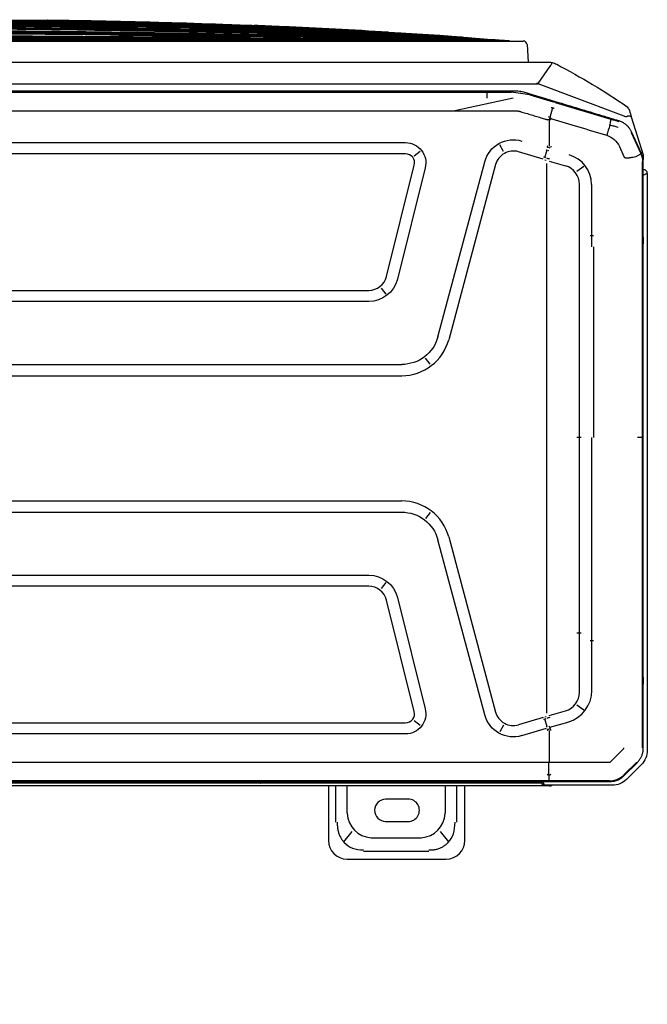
# Model space of a CAD drawing. Header units: millimetres. Extents: x -424979 to 718034, y -72486 to 344972.
# Tile 149 of 256: x 583518 to 584525, y 118961 to 120542. Entities that reach past the tile are written whole.
import ezdxf
from ezdxf import colors
from ezdxf.entities.mleader import LeaderData, LeaderLine
from ezdxf.math import Vec2, Vec3

# ---------------------------------------------------------------- set-up
doc = ezdxf.new("R2010")
doc.units = ezdxf.units.MM
doc.header["$MEASUREMENT"] = 0
doc.layers.add('IS_KLIM Opis_Średnice', color=7, linetype='Continuous', lineweight=9)
doc.layers.add('IS_KLIM_urządzenia', color=3, linetype='Continuous')

# ---------------------------------------------------------------- blocks, each defined once
blk = doc.blocks.new('G$CE471A013')
at = {"linetype": 'Continuous'}
for p, q in [((-52.435, 41.216), (-57.735, 41.216)), ((-56.811, 40.816), (-53.307, 40.816)), ((-58.735, 40.216), (-58.735, 37.301)), ((-57.87, 40.295), (-57.426, 39.746)), ((-53.717, 40.077), (-56.401, 40.077)), ((-52.692, 39.746), (-52.248, 40.295)), ((-51.435, 37.301), (-51.435, 40.216)), ((-58.291, 37.3), (-58.291, 39.241)), ((-54.497, 39.198), (-55.697, 39.206)), ((-51.827, 39.241), (-51.827, 37.3)), ((-57.694, 38.769), (-57.694, 37.301)), ((-52.424, 37.301), (-52.424, 38.769)), ((-55.697, 38.006), (-54.497, 38.013)), ((-68.168, 36.156), (-67.37, 36.954)), ((-66.881, 36.958), (-66.893, 36.986)), ((-66.606, 37.271), (-63.067, 37.271)), ((23.598, 37.069), (-66.48, 37.069)), ((-66.462, 37.035), (-66.435, 37.035)), ((-66.435, 37.034), (-63.211, 37.029)), ((-63.256, 37.301), (6.245, 37.301)), ((-63.211, 37.029), (-21.491, 37.029)), ((-63.067, 37.271), (-63.006, 37.271)), ((-62.823, 37.151), (6.095, 37.151)), ((-46.818, 37.069), (-46.818, 37.151)), ((-39.955, 37.069), (-39.955, 37.151)), ((-67.244, 36.753), (-67.954, 36.043)), ((-67.906, 36.045), (-67.231, 36.718)), ((-63.222, 36.747), (-63.229, 36.025)), ((-67.906, 36.045), (-67.926, 36.025)), ((-63.231, 34.339), (-63.231, 36.025)), ((-68.485, 4.539), (-68.485, 35.393)), ((-68.16, 35.682), (-68.187, 35.693)), ((-68.27, 35.28), (-68.27, 3.917)), ((-68.237, 35.268), (-68.237, 18.659)), ((-61.773, 34.614), (-63.101, 34.22)), ((-60.791, 34.052), (-60.595, 34.401)), ((-55.564, 34.525), (12.681, 34.525)), ((-63.275, 34.162), (-64.302, 33.869)), ((-63.22, 34.09), (-63.293, 34.234)), ((-63.128, 34.119), (-62.999, 33.739)), ((-62.913, 33.65), (-61.603, 34.039)), ((-56.03, 33.809), (-56.346, 34.056)), ((12.681, 33.925), (-55.564, 33.925)), ((-65.097, 33.248), (-64.718, 32.988)), ((-63.243, 33.54), (-64.111, 33.292)), ((-63.11, 33.418), (-63.11, 29.549)), ((-63.012, 33.616), (-63.073, 33.593)), ((-57.867, 23.986), (-60.377, 33.353)), ((-59.798, 33.508), (-57.288, 24.142)), ((-55.124, 27.223), (-56.612, 33.184)), ((-56.03, 33.329), (-54.542, 27.368)), ((-65.503, 29.549), (-65.503, 32.296)), ((-64.853, 32.296), (-64.853, 29.549)), ((-65.61, 29.549), (-65.426, 29.549)), ((-65.503, 29.112), (-65.503, 29.549)), ((-64.853, 29.549), (-64.853, 29.112)), ((-63.11, 29.549), (-63.11, 7.87)), ((-65.503, 18.659), (-65.503, 29.112)), ((-64.717, 29.112), (-64.95, 29.112)), ((-64.853, 29.112), (-64.853, 18.659)), ((-54.509, 26.429), (-54.262, 26.745)), ((-53.591, 26.625), (10.708, 26.625)), ((10.708, 26.025), (-53.591, 26.025)), ((-56.871, 22.685), (-56.627, 23.003)), ((-21.491, 22.659), (-55.356, 22.659)), ((-21.491, 22.059), (-55.356, 22.059)), ((-68.237, 18.659), (-68.237, 6.47)), ((-65.61, 8.47), (-65.61, 18.659)), ((-64.95, 18.659), (-64.717, 18.659)), ((-64.853, 18.659), (-64.853, 7.87)), ((-21.391, 15.359), (-55.356, 15.359)), ((-21.391, 14.759), (-55.356, 14.759)), ((-56.871, 14.734), (-56.627, 14.416)), ((-60.377, 4.066), (-57.867, 13.432)), ((-57.288, 13.277), (-59.798, 3.911)), ((-53.591, 11.393), (10.708, 11.393)), ((-54.262, 10.674), (-54.509, 10.989)), ((10.708, 10.793), (-53.591, 10.793)), ((-56.612, 4.235), (-55.124, 10.196)), ((-54.542, 10.051), (-56.03, 4.09)), ((-65.503, 7.87), (-65.503, 8.47)), ((-65.61, 7.87), (-65.426, 7.87)), ((-65.503, 5.123), (-65.503, 7.87)), ((-64.853, 7.87), (-64.853, 5.123)), ((-63.11, 7.87), (-63.11, 4.001)), ((-68.237, 6.47), (-68.237, 3.923)), ((-68.27, 4.339), (-68.285, 4.339)), ((-65.097, 4.171), (-64.718, 4.43)), ((-68.257, 3.543), (-68.257, 3.8)), ((-68.245, 3.686), (-68.217, 3.692)), ((-63.243, 3.878), (-64.111, 4.126)), ((-63.012, 3.803), (-63.073, 3.826)), ((-62.913, 3.769), (-61.603, 3.38)), ((-67.63, 1.51), (-68.257, 3.543)), ((-68.172, 3.467), (-67.645, 2.317)), ((-67.621, 2.341), (-68.14, 3.475)), ((-66.99, 3.095), (-67.234, 3.626)), ((-63.226, 3.33), (-63.183, 3.316)), ((-62.999, 3.679), (-63.128, 3.299)), ((-60.791, 3.367), (-60.595, 3.017)), ((-56.346, 3.363), (-56.03, 3.61)), ((-55.564, 3.493), (12.681, 3.493)), ((-63.231, 1.667), (-63.231, 3.08)), ((12.681, 2.893), (-55.564, 2.893)), ((-67.353, 1.978), (-67.373, 1.954)), ((-63.552, 0.74), (-66.539, 1.639)), ((-67.249, 1.476), (-62.642, -0.258)), ((-63.424, 1.025), (-63.272, 1.544)), ((-61.319, 0.514), (-58.196, 1.188)), ((-62.213, 0.335), (-63.453, 0.711)), ((-62.213, 0.335), (-61.199, 0.184)), ((-61.726, 0.155), (-61.717, 0.191)), ((-61.567, 0.144), (18.685, 0.144)), ((-59.916, 0.184), (-61.199, 0.184)), ((-59.916, 0.514), (-59.916, 0.179)), ((-21.391, 0.184), (-59.916, 0.184)), ((-63.27, -1.193), (-62.633, -0.27)), ((-0.517, -0.263), (-62.643, -0.263)), ((-0.367, -1.413), (-63.178, -1.413)), ((-62.054, -2.359), (-62.12, -1.413)), ((-57.042, -2.545), (-61.855, -2.545)), ((-58.757, -2.545), (-58.757, -2.545)), ((-7.032, -2.545), (-57.042, -2.545))]:
    blk.add_line(p, q, dxfattribs=at)
for centre, radius, start, end in [((-57.735, 40.216), 1, 90, 180), ((-52.435, 40.216), 1, 0, 90), ((-55.701, 38.606), 0.6, 89.6384, 270.3616), ((-54.501, 38.606), 0.592, 270.3616, 89.6384), ((-63.256, 37.001), 0.3, 90, 115.8413), ((-63.006, 37.071), 0.2, 0, 90), ((-61.324, 33.099), 0.98, 15, 106.5295), ((-55.564, 33.445), 0.48, 90, 194.0167), ((-53.591, 27.605), 0.98, 194.0166, 270), ((-55.356, 24.659), 2.6, 195, 270), ((-55.356, 12.759), 2.6, 90, 165), ((-53.591, 9.813), 0.98, 90, 165.9834), ((-68.285, 4.539), 0.2, 180, 270), ((-61.324, 4.319), 0.98, 253.4705, 345), ((-55.564, 3.973), 0.48, 165.9833, 270), ((-67.307, 1.142), 0.2, 197.1413, 235.5064), ((-61.855, -2.345), 0.2, 184, 270)]:
    blk.add_arc(centre, radius, start, end, dxfattribs=at)
at = {"linetype": 'Continuous', "extrusion": (0, 0, -1)}
for centre, radius, start, end in [((66.606, 36.191), 1.08, 45, 90), ((67.405, 35.393), 1.08, 0, 45), ((61.324, 33.099), 1.58, 73.4706, 165), ((55.564, 33.445), 1.08, 345.9834, 90), ((53.591, 27.605), 1.58, 270, 345.9834), ((55.356, 24.659), 2, 270, 345), ((55.356, 12.759), 2, 15, 90), ((53.591, 9.813), 1.58, 14.0166, 90), ((55.564, 3.973), 1.08, 270, 14.0166), ((61.324, 4.319), 1.58, 195, 286.5294)]:
    blk.add_arc(centre, radius, start, end, dxfattribs=at)
at = {"linetype": 'Continuous'}
for centre, major_axis, ratio, start_param, end_param in [((-55.906, 38.207), (1.268, -1.569), 0.803018, 2.633487, 3.831894), ((-54.211, 38.207), (-1.268, -1.569), 0.803018, 2.451291, 3.649699), ((-63.067, 37.071), (0, -0.2), 0.831479, 1.570796, 3.141593), ((-47.823, 36.801), (0, 0.35), 0.690452, 6.119579, 6.283185), ((-63.025, 33.944), (-1.913, -0.585), 0.178321, 4.710906, 4.798331), ((-63.755, 32.198), (1.764, 0), 0.995519, 1.850018, 3.141593), ((-62.672, 32.781), (-1.893, -0.646), 0.706819, 4.683881, 4.712375), ((-63.807, 32.296), (1.046, 0), 0.995519, 1.865841, 3.141593), ((-63.863, 5.123), (1.64, 0), 0.995519, 3.141593, 4.441128), ((-63.807, 5.123), (1.046, 0), 0.995519, 3.141593, 4.417344), ((-63.025, 3.474), (-1.913, 0.585), 0.178321, 1.484854, 1.57228), ((-62.672, 4.635), (-1.919, 0.564), 0.705879, 1.540462, 1.56897)]:
    blk.add_ellipse(centre, major_axis=major_axis, ratio=ratio, start_param=start_param, end_param=end_param, dxfattribs=at)
for centre, major_axis, ratio in [((-68.253, 31.674), (0, -0.25), 0.017452), ((-68.253, 8.118), (0, 0.25), 0.017453)]:
    blk.add_ellipse(centre, major_axis=major_axis, ratio=ratio, dxfattribs=at)
for points, knots in [([(-56.811, 40.73), (-56.879, 40.73), (-57.013, 40.729), (-57.207, 40.695), (-57.389, 40.639), (-57.556, 40.558), (-57.708, 40.456), (-57.931, 40.251), (-58.174, 39.848), (-58.197, 39.452), (-58.21, 39.241)], [0, 0, 0, 0, 0.088396, 0.173346, 0.25543, 0.335293, 0.413632, 0.491185, 0.72797, 1, 1, 1, 1]), ([(-51.908, 39.241), (-51.908, 39.315), (-51.908, 39.459), (-51.94, 39.667), (-51.994, 39.861), (-52.07, 40.037), (-52.164, 40.195), (-52.353, 40.428), (-52.729, 40.688), (-53.109, 40.716), (-53.307, 40.73)], [0, 0, 0, 0, 0.095854, 0.186885, 0.2735, 0.35617, 0.435439, 0.51192, 0.746033, 1, 1, 1, 1]), ([(-66.48, 37.069), (-66.537, 37.067), (-66.65, 37.062), (-66.815, 37.021), (-66.972, 36.956), (-67.118, 36.868), (-67.202, 36.791), (-67.244, 36.753)], [0, 0, 0, 0, 0.199971, 0.399955, 0.599953, 0.799968, 1, 1, 1, 1]), ([(-66.462, 37.034), (-66.58, 37.034), (-66.698, 37.016), (-66.918, 36.942), (-67.02, 36.889), (-67.143, 36.798), (-67.174, 36.772), (-67.204, 36.744)], [0, 0, 0, 0, 0.434849, 0.434849, 0.850781, 0.850781, 1, 1, 1, 1]), ([(-63.228, 36.744), (-63.228, 36.769), (-63.227, 36.822), (-63.224, 36.893), (-63.22, 36.964), (-63.215, 37.012), (-63.211, 37.032), (-63.209, 37.034), (-63.208, 37.034)], [0, 0, 0, 0, 0.15377, 0.321137, 0.499606, 0.749362, 0.923428, 1, 1, 1, 1]), ([(-60.124, 37.07), (-60.124, 37.072), (-60.121, 37.095), (-60.115, 37.138), (-60.112, 37.146), (-60.11, 37.151)], [0, 0, 0, 0, 0.03411, 0.430836, 1, 1, 1, 1]), ([(-60.11, 37.151), (-60.089, 37.148), (-60.053, 37.143), (-60.007, 37.11), (-59.984, 37.083), (-59.975, 37.07)], [0, 0, 0, 0, 0.421216, 0.760733, 1, 1, 1, 1]), ([(-56.683, 37.073), (-56.667, 37.09), (-56.616, 37.134), (-56.56, 37.144), (-56.522, 37.151)], [0, 0, 0, 0, 0.322756, 1, 1, 1, 1]), ([(-56.522, 37.151), (-56.525, 37.149), (-56.529, 37.145), (-56.536, 37.119), (-56.539, 37.092), (-56.541, 37.076), (-56.541, 37.073)], [0, 0, 0, 0, 0.364896, 0.677617, 0.93837, 1, 1, 1, 1]), ([(-47.783, 37.146), (-47.752, 37.139), (-47.677, 37.121), (-47.618, 37.07), (-47.584, 37.04)], [0, 0, 0, 0, 0.419101, 1, 1, 1, 1]), ([(-47.74, 37.071), (-47.74, 37.074), (-47.74, 37.077), (-47.741, 37.1), (-47.745, 37.116), (-47.759, 37.135), (-47.766, 37.141), (-47.779, 37.145), (-47.781, 37.146), (-47.783, 37.146)], [0, 0, 0, 0, 0.074579, 0.074579, 0.595541, 0.595541, 0.936378, 0.936378, 1, 1, 1, 1]), ([(-39.051, 37.04), (-39.027, 37.061), (-38.983, 37.101), (-38.911, 37.134), (-38.865, 37.143), (-38.845, 37.147)], [0, 0, 0, 0, 0.405811, 0.73919, 1, 1, 1, 1]), ([(-38.846, 37.147), (-38.859, 37.145), (-38.867, 37.14), (-38.883, 37.125), (-38.888, 37.112), (-38.892, 37.088), (-38.892, 37.079), (-38.892, 37.069)], [0, 0, 0, 0, 0.330097, 0.330097, 0.779008, 0.779008, 1, 1, 1, 1]), ([(-67.954, 36.043), (-67.992, 36.002), (-68.068, 35.918), (-68.156, 35.772), (-68.221, 35.615), (-68.262, 35.449), (-68.267, 35.336), (-68.27, 35.28)], [0, 0, 0, 0, 0.200001, 0.400001, 0.599999, 0.799999, 1, 1, 1, 1]), ([(-63.143, 34.328), (-63.143, 34.329), (-63.143, 34.329), (-63.143, 34.33), (-63.143, 34.331), (-63.143, 34.332), (-63.142, 34.333), (-63.14, 34.336), (-63.138, 34.337), (-63.136, 34.339)], [0, 0, 0, 0, 0.093535, 0.093535, 0.207433, 0.207433, 0.397418, 0.397418, 1, 1, 1, 1]), ([(-68.485, 4.539), (-68.482, 4.54), (-68.478, 4.542), (-68.441, 4.559), (-68.377, 4.586), (-68.314, 4.615), (-68.274, 4.633), (-68.27, 4.635)], [0, 0, 0, 0, 0.211963, 0.434536, 0.670027, 0.964306, 1, 1, 1, 1]), ([(-68.27, 3.917), (-68.268, 3.865), (-68.263, 3.762), (-68.23, 3.61), (-68.191, 3.514), (-68.172, 3.467)], [0, 0, 0, 0, 0.333328, 0.666661, 1, 1, 1, 1]), ([(-68.139, 3.478), (-68.202, 3.616), (-68.237, 3.769), (-68.237, 3.922), (-68.237, 3.923), (-68.237, 3.923)], [0, 0, 0, 0, 0.999505, 0.999505, 1, 1, 1, 1]), ([(-67.234, 3.626), (-67.24, 3.639), (-67.253, 3.665), (-67.285, 3.697), (-67.327, 3.71), (-67.385, 3.713), (-67.442, 3.708), (-67.498, 3.7), (-67.554, 3.692), (-67.624, 3.68), (-67.734, 3.66), (-67.815, 3.644), (-67.869, 3.634)], [0, 0, 0, 0, 0.063444, 0.125641, 0.187787, 0.250691, 0.375621, 0.43817, 0.500642, 0.625445, 0.750334, 1, 1, 1, 1]), ([(-67.882, 3.629), (-67.905, 3.617), (-67.954, 3.591), (-68.019, 3.555), (-68.083, 3.516), (-68.133, 3.483), (-68.141, 3.477), (-68.144, 3.474)], [0, 0, 0, 0, 0.154479, 0.322184, 0.503043, 0.755741, 1, 1, 1, 1]), ([(-63.143, 3.09), (-63.143, 3.09), (-63.143, 3.09), (-63.143, 3.089), (-63.143, 3.088), (-63.143, 3.087), (-63.142, 3.086), (-63.14, 3.083), (-63.138, 3.081), (-63.136, 3.08)], [0, 0, 0, 0, 0.093535, 0.093535, 0.207433, 0.207433, 0.397418, 0.397418, 1, 1, 1, 1]), ([(-67.645, 2.317), (-67.622, 2.272), (-67.576, 2.182), (-67.483, 2.059), (-67.374, 1.949), (-67.251, 1.857), (-67.117, 1.782), (-67.022, 1.75), (-66.975, 1.733)], [0, 0, 0, 0, 0.164732, 0.332464, 0.501556, 0.670288, 0.836962, 1, 1, 1, 1]), ([(-63.371, 1.611), (-63.853, 1.756), (-64.335, 1.901), (-65.319, 2.197), (-65.821, 2.349), (-66.322, 2.5)], [0, 0, 0, 0, 0.489998, 0.489998, 1, 1, 1, 1]), ([(-66.975, 1.733), (-66.924, 1.718), (-66.873, 1.702), (-66.618, 1.625), (-66.414, 1.564), (-65.393, 1.255), (-64.576, 1.007), (-63.133, 0.57), (-62.507, 0.38), (-61.881, 0.19)], [0, 0, 0, 0, 0.030057, 0.030057, 0.150285, 0.150285, 0.631198, 0.631198, 1, 1, 1, 1]), ([(-66.935, 2.088), (-66.93, 2.086), (-66.924, 2.084), (-66.849, 2.059), (-66.778, 2.037), (-66.635, 1.999), (-66.564, 1.982), (-66.486, 1.966), (-66.482, 1.966), (-66.477, 1.965)], [0, 0, 0, 0, 0.036866, 0.036866, 0.504699, 0.504699, 0.970315, 0.970315, 1, 1, 1, 1]), ([(-66.477, 1.965), (-66.49, 1.918), (-66.502, 1.872), (-66.521, 1.791), (-66.528, 1.754), (-66.538, 1.694), (-66.541, 1.671), (-66.541, 1.644), (-66.539, 1.637), (-66.536, 1.633), (-66.536, 1.633), (-66.535, 1.633)], [0, 0, 0, 0, 0.2609, 0.2609, 0.5218, 0.5218, 0.782701, 0.782701, 0.970671, 0.970671, 1, 1, 1, 1]), ([(-63.352, 1.601), (-63.34, 1.592), (-63.315, 1.572), (-63.263, 1.537), (-63.223, 1.513), (-63.196, 1.497)], [0, 0, 0, 0, 0.24998, 0.499983, 1, 1, 1, 1]), ([(-63.325, 1.671), (-63.294, 1.669), (-63.232, 1.666), (-63.17, 1.665), (-63.139, 1.664)], [0, 0, 0, 0, 0.499978, 1, 1, 1, 1]), ([(-61.71, 1.231), (-61.807, 1.26), (-61.999, 1.319), (-62.288, 1.406), (-62.577, 1.494), (-62.77, 1.552), (-62.905, 1.593), (-62.943, 1.605), (-63.033, 1.632), (-63.085, 1.648), (-63.136, 1.663)], [0, 0, 0, 0, 0.202609, 0.405217, 0.607826, 0.810435, 0.810435, 0.891478, 0.891478, 1, 1, 1, 1]), ([(-67.498, 1.083), (-67.535, 1.203), (-67.572, 1.322), (-67.616, 1.464), (-67.623, 1.487), (-67.63, 1.51)], [0, 0, 0, 0, 0.83827, 0.83827, 1, 1, 1, 1]), ([(-67.63, 1.51), (-67.63, 1.509), (-67.63, 1.509), (-67.626, 1.499), (-67.616, 1.49), (-67.582, 1.479), (-67.559, 1.476), (-67.503, 1.475), (-67.469, 1.478), (-67.42, 1.485), (-67.406, 1.487), (-67.392, 1.49)], [0, 0, 0, 0, 0.003941, 0.003941, 0.301622, 0.301622, 0.599603, 0.599603, 0.892581, 0.892581, 1, 1, 1, 1]), ([(-67.249, 1.476), (-67.253, 1.478), (-67.257, 1.479), (-67.304, 1.494), (-67.351, 1.499), (-67.392, 1.49)], [0, 0, 0, 0, 0.086433, 0.086433, 1, 1, 1, 1]), ([(-63.36, 1.017), (-63.366, 1.016), (-63.377, 1.015), (-63.4, 1.019), (-63.428, 1.026), (-63.462, 1.037), (-63.481, 1.05), (-63.491, 1.056)], [0, 0, 0, 0, 0.124243, 0.250098, 0.500245, 0.750313, 1, 1, 1, 1]), ([(-63.642, -1.299), (-64.293, -0.958), (-64.934, -0.598), (-66.193, 0.161), (-66.811, 0.559), (-67.416, 0.974)], [0, 0, 0, 0, 0.5, 0.5, 1, 1, 1, 1]), ([(-61.881, 0.19), (-61.829, 0.177), (-61.727, 0.15), (-61.62, 0.146), (-61.567, 0.144)], [0, 0, 0, 0, 0.498926, 1, 1, 1, 1]), ([(-62.706, -0.265), (-62.705, -0.265), (-62.704, -0.265), (-62.684, -0.265), (-62.664, -0.265), (-62.644, -0.265)], [0, 0, 0, 0, 0.032778, 0.032778, 1, 1, 1, 1]), ([(-62.644, -0.265), (-62.641, -0.253), (-62.639, -0.241), (-62.637, -0.229), (-62.637, -0.228), (-62.637, -0.228)], [0, 0, 0, 0, 0.960053, 0.960053, 1, 1, 1, 1]), ([(-62.644, -0.265), (-62.622, -0.275), (-62.601, -0.285), (-62.579, -0.295), (-62.578, -0.296), (-62.578, -0.296)], [0, 0, 0, 0, 0.968586, 0.968586, 1, 1, 1, 1]), ([(-63.178, -1.413), (-63.178, -1.413), (-63.179, -1.413), (-63.182, -1.413), (-63.184, -1.413), (-63.196, -1.413), (-63.206, -1.413), (-63.275, -1.41), (-63.334, -1.402), (-63.392, -1.39)], [0, 0, 0, 0, 0.008756, 0.008756, 0.040334, 0.040334, 0.177893, 0.177893, 1, 1, 1, 1]), ([(-63.388, -1.36), (-63.387, -1.357), (-63.385, -1.355), (-63.373, -1.33), (-63.36, -1.303), (-63.334, -1.259), (-63.323, -1.243), (-63.31, -1.227)], [0, 0, 0, 0, 0.07944, 0.07944, 0.676385, 0.676385, 1, 1, 1, 1]), ([(-63.318, -1.212), (-63.321, -1.211), (-63.325, -1.211), (-63.329, -1.211), (-63.329, -1.211), (-63.33, -1.211)], [0, 0, 0, 0, 0.895907, 0.895907, 1, 1, 1, 1]), ([(-63.314, -1.199), (-63.314, -1.2), (-63.314, -1.2), (-63.315, -1.204), (-63.316, -1.208), (-63.318, -1.212)], [0, 0, 0, 0, 0.075095, 0.075095, 1, 1, 1, 1]), ([(-63.318, -1.212), (-63.311, -1.226), (-63.304, -1.24), (-63.296, -1.253), (-63.296, -1.253), (-63.296, -1.254)], [0, 0, 0, 0, 0.958709, 0.958709, 1, 1, 1, 1]), ([(-32.037, -3.261), (-36.938, -3.218), (-41.838, -3.138), (-51.533, -2.903), (-56.327, -2.75), (-61.119, -2.546)], [0, 0, 0, 0, 0.505409, 0.505409, 1, 1, 1, 1]), ([(-61.118, -2.551), (-56.329, -2.844), (-51.536, -3.059), (-41.841, -3.378), (-36.939, -3.481), (-32.037, -3.525)], [0, 0, 0, 0, 0.494599, 0.494599, 1, 1, 1, 1]), ([(-32.037, -3.496), (-36.939, -3.451), (-41.841, -3.35), (-51.536, -3.04), (-56.329, -2.832), (-61.118, -2.551)], [0, 0, 0, 0, 0.505401, 0.505401, 1, 1, 1, 1]), ([(-61.118, -2.551), (-56.329, -2.832), (-51.536, -3.039), (-41.841, -3.349), (-36.939, -3.45), (-32.037, -3.494)], [0, 0, 0, 0, 0.494599, 0.494599, 1, 1, 1, 1]), ([(-32.037, -3.553), (-36.94, -3.512), (-41.841, -3.407), (-51.536, -3.079), (-56.33, -2.856), (-61.118, -2.552)], [0, 0, 0, 0, 0.505401, 0.505401, 1, 1, 1, 1]), ([(-32.037, -3.526), (-36.939, -3.483), (-41.841, -3.38), (-51.536, -3.06), (-56.329, -2.845), (-61.118, -2.552)], [0, 0, 0, 0, 0.505401, 0.505401, 1, 1, 1, 1]), ([(-32.037, -3.6), (-36.94, -3.563), (-41.842, -3.457), (-51.537, -3.114), (-56.33, -2.879), (-61.118, -2.553)], [0, 0, 0, 0, 0.505401, 0.505401, 1, 1, 1, 1]), ([(-32.037, -3.578), (-36.94, -3.538), (-41.842, -3.433), (-51.537, -3.097), (-56.33, -2.868), (-61.118, -2.553)], [0, 0, 0, 0, 0.505401, 0.505401, 1, 1, 1, 1]), ([(-32.037, -3.619), (-36.94, -3.585), (-41.843, -3.48), (-51.538, -3.13), (-56.331, -2.889), (-61.118, -2.554)], [0, 0, 0, 0, 0.505401, 0.505401, 1, 1, 1, 1]), ([(-32.037, -3.39), (-36.939, -3.345), (-41.84, -3.252), (-51.533, -2.975), (-56.326, -2.793), (-61.115, -2.549)], [0, 0, 0, 0, 0.505465, 0.505465, 1, 1, 1, 1]), ([(-61.106, -2.549), (-56.319, -2.779), (-51.53, -2.951), (-41.839, -3.214), (-36.938, -3.303), (-32.037, -3.348)], [0, 0, 0, 0, 0.494375, 0.494375, 1, 1, 1, 1]), ([(-39.382, -3.21), (-41.835, -3.167), (-44.287, -3.114), (-51.511, -2.928), (-56.282, -2.766), (-61.051, -2.55)], [0, 0, 0, 0, 0.339395, 0.339395, 1, 1, 1, 1]), ([(-32.037, -3.111), (-36.937, -3.076), (-41.838, -3.01), (-51.506, -2.824), (-56.274, -2.704), (-61.042, -2.546)], [0, 0, 0, 0, 0.50677, 0.50677, 1, 1, 1, 1]), ([(-32.037, -3.058), (-36.937, -3.025), (-41.837, -2.966), (-51.506, -2.797), (-56.274, -2.688), (-61.041, -2.545)], [0, 0, 0, 0, 0.506778, 0.506778, 1, 1, 1, 1]), ([(-61.021, -2.546), (-56.261, -2.688), (-51.499, -2.795), (-41.837, -2.964), (-36.937, -3.023), (-32.037, -3.056)], [0, 0, 0, 0, 0.492868, 0.492868, 1, 1, 1, 1]), ([(-32.037, -3.349), (-36.938, -3.305), (-41.839, -3.215), (-51.494, -2.953), (-56.248, -2.782), (-61, -2.554)], [0, 0, 0, 0, 0.507485, 0.507485, 1, 1, 1, 1]), ([(-32.037, -3.213), (-36.938, -3.173), (-41.838, -3.097), (-51.488, -2.878), (-56.237, -2.737), (-60.984, -2.551)], [0, 0, 0, 0, 0.507767, 0.507767, 1, 1, 1, 1]), ([(-60.984, -2.551), (-56.237, -2.736), (-51.488, -2.877), (-41.838, -3.095), (-36.938, -3.17), (-32.037, -3.211)], [0, 0, 0, 0, 0.492233, 0.492233, 1, 1, 1, 1]), ([(-60.984, -2.552), (-56.237, -2.752), (-51.488, -2.903), (-41.839, -3.136), (-36.938, -3.216), (-32.037, -3.259)], [0, 0, 0, 0, 0.492233, 0.492233, 1, 1, 1, 1]), ([(-32.037, -2.947), (-34.87, -2.932), (-37.702, -2.91), (-43.368, -2.851), (-46.201, -2.816), (-51.866, -2.73), (-54.699, -2.68), (-58.666, -2.597), (-59.8, -2.572), (-60.934, -2.546)], [0, 0, 0, 0, 0.294057, 0.294057, 0.58814, 0.58814, 0.882227, 0.882227, 1, 1, 1, 1]), ([(-60.894, -2.547), (-58.354, -2.605), (-55.814, -2.657), (-50.519, -2.751), (-47.764, -2.792), (-42.254, -2.862), (-39.498, -2.891), (-35.174, -2.926), (-33.606, -2.936), (-32.037, -2.945)], [0, 0, 0, 0, 0.264103, 0.264103, 0.550513, 0.550513, 0.836923, 0.836923, 1, 1, 1, 1]), ([(-36.523, -3.657), (-37.477, -3.646), (-39.655, -3.612), (-43.056, -3.531), (-46.726, -3.409), (-50.395, -3.252), (-55.081, -3.004), (-58.542, -2.766), (-60.779, -2.585)], [0, 0, 0, 0, 0.11788, 0.269085, 0.420289, 0.571494, 0.722699, 1, 1, 1, 1]), ([(-54.409, -2.619), (-55.794, -2.605), (-57.18, -2.589), (-59.248, -2.563), (-59.931, -2.554), (-60.615, -2.545)], [0, 0, 0, 0, 0.669634, 0.669634, 1, 1, 1, 1]), ([(-60.501, -2.547), (-57.467, -2.586), (-54.433, -2.62), (-49.709, -2.664), (-48.019, -2.679), (-42.949, -2.718), (-39.569, -2.739), (-34.805, -2.76), (-33.421, -2.765), (-32.037, -2.77)], [0, 0, 0, 0, 0.319801, 0.319801, 0.497905, 0.497905, 0.854114, 0.854114, 1, 1, 1, 1]), ([(-32.037, -2.713), (-34.859, -2.706), (-37.681, -2.696), (-41.915, -2.677), (-43.326, -2.67), (-47.56, -2.647), (-50.382, -2.629), (-55.564, -2.59), (-57.923, -2.569), (-60.283, -2.546)], [0, 0, 0, 0, 0.299747, 0.299747, 0.449624, 0.449624, 0.749381, 0.749381, 1, 1, 1, 1]), ([(-60.283, -2.546), (-58.036, -2.568), (-55.79, -2.587), (-52.212, -2.614), (-50.88, -2.623), (-46.883, -2.65), (-44.219, -2.664), (-38.89, -2.689), (-36.225, -2.699), (-33.053, -2.707), (-32.545, -2.709), (-32.037, -2.71)], [0, 0, 0, 0, 0.238571, 0.238571, 0.380065, 0.380065, 0.663055, 0.663055, 0.946044, 0.946044, 1, 1, 1, 1]), ([(-32.037, -3.463), (-36.939, -3.418), (-41.84, -3.319), (-51.147, -3.031), (-55.552, -2.852), (-59.955, -2.614)], [0, 0, 0, 0, 0.526489, 0.526489, 1, 1, 1, 1]), ([(-58.091, -2.545), (-55.347, -2.562), (-52.602, -2.575), (-48.884, -2.591), (-47.911, -2.595), (-44.991, -2.607), (-43.045, -2.613), (-39.152, -2.625), (-37.205, -2.63), (-34.185, -2.636), (-33.111, -2.638), (-32.037, -2.639)], [0, 0, 0, 0, 0.31601, 0.31601, 0.42808, 0.42808, 0.652219, 0.652219, 0.876357, 0.876357, 1, 1, 1, 1]), ([(-32.037, -2.583), (-36.954, -2.579), (-41.87, -2.572), (-49.186, -2.558), (-51.586, -2.553), (-53.986, -2.547)], [0, 0, 0, 0, 0.672022, 0.672022, 1, 1, 1, 1]), ([(-36.416, -3.652), (-40.589, -3.601), (-44.763, -3.485), (-52.262, -3.158), (-55.59, -2.969), (-58.914, -2.726)], [0, 0, 0, 0, 0.556048, 0.556048, 1, 1, 1, 1]), ([(-58.595, -2.749), (-55.376, -2.981), (-52.152, -3.162), (-44.756, -3.484), (-40.581, -3.6), (-36.405, -3.652)], [0, 0, 0, 0, 0.435984, 0.435984, 1, 1, 1, 1]), ([(-58.452, -2.755), (-55.219, -2.983), (-51.984, -3.161), (-44.514, -3.48), (-40.279, -3.596), (-36.043, -3.648)], [0, 0, 0, 0, 0.433408, 0.433408, 1, 1, 1, 1]), ([(-36.066, -3.648), (-40.298, -3.596), (-44.529, -3.48), (-51.964, -3.162), (-55.17, -2.986), (-58.372, -2.761)], [0, 0, 0, 0, 0.568697, 0.568697, 1, 1, 1, 1]), ([(-57.423, -2.786), (-53.865, -2.995), (-50.304, -3.157), (-41.842, -3.456), (-36.94, -3.562), (-32.037, -3.599)], [0, 0, 0, 0, 0.420951, 0.420951, 1, 1, 1, 1]), ([(-56.809, -2.838), (-53.456, -3.04), (-50.1, -3.198), (-41.843, -3.499), (-36.94, -3.605), (-32.037, -3.636)], [0, 0, 0, 0, 0.406561, 0.406561, 1, 1, 1, 1]), ([(-56.729, -2.835), (-53.402, -3.029), (-50.073, -3.182), (-41.843, -3.479), (-36.94, -3.585), (-32.037, -3.619)], [0, 0, 0, 0, 0.40464, 0.40464, 1, 1, 1, 1]), ([(-34.126, -3.648), (-38.681, -3.606), (-43.236, -3.494), (-50.098, -3.221), (-52.408, -3.111), (-54.717, -2.979)], [0, 0, 0, 0, 0.663309, 0.663309, 1, 1, 1, 1]), ([(-35.398, -3.646), (-39.741, -3.597), (-44.084, -3.482), (-50.496, -3.215), (-52.567, -3.113), (-54.638, -2.993)], [0, 0, 0, 0, 0.676819, 0.676819, 1, 1, 1, 1]), ([(-54.636, -3.017), (-52.753, -3.131), (-50.87, -3.228), (-48.481, -3.333), (-47.975, -3.354), (-47.469, -3.374)], [0, 0, 0, 0, 0.788325, 0.788325, 1, 1, 1, 1]), ([(-53.301, -3.067), (-51.669, -3.156), (-50.036, -3.233), (-44.057, -3.482), (-39.707, -3.597), (-35.357, -3.646)], [0, 0, 0, 0, 0.273091, 0.273091, 1, 1, 1, 1]), ([(-51.456, -3.137), (-49.886, -3.212), (-48.315, -3.278), (-41.843, -3.518), (-36.941, -3.623), (-32.037, -3.65)], [0, 0, 0, 0, 0.242783, 0.242783, 1, 1, 1, 1]), ([(-48.23, -3.208), (-47.734, -3.227), (-47.238, -3.245), (-41.842, -3.432), (-36.94, -3.537), (-32.037, -3.577)], [0, 0, 0, 0, 0.091941, 0.091941, 1, 1, 1, 1]), ([(-36.544, -3.604), (-39.945, -3.553), (-43.345, -3.464), (-46.826, -3.335), (-46.909, -3.332), (-46.992, -3.329)], [0, 0, 0, 0, 0.976248, 0.976248, 1, 1, 1, 1])]:
    blk.add_open_spline(points, degree=3, knots=knots, dxfattribs=at)
for points, degree in [([(-67.232, 36.724), (-67.223, 36.733), (-67.214, 36.742), (-67.205, 36.751)], 3), ([(-63.32, 36.7), (-63.289, 36.715), (-63.259, 36.729), (-63.228, 36.744)], 3), ([(-63.228, 36.744), (-63.198, 36.729), (-63.168, 36.714), (-63.138, 36.7)], 3), ([(-66.522, 36.008), (-66.752, 35.779), (-66.981, 35.549), (-67.211, 35.32)], 3), ([(-66.466, 36.031), (-66.488, 36.031), (-66.507, 36.023), (-66.522, 36.008)], 3), ([(-63.326, 36.025), (-64.372, 36.027), (-65.419, 36.029), (-66.466, 36.031)], 3), ([(-63.325, 36.025), (-63.325, 36.025), (-63.325, 36.025), (-63.326, 36.025)], 3), ([(-63.137, 36.025), (-63.2, 36.025), (-63.262, 36.025), (-63.325, 36.025)], 3), ([(-63.137, 36.025), (-63.137, 36.025), (-63.137, 36.025), (-63.136, 36.025)], 3), ([(-21.491, 36.025), (-63.136, 36.025)], 1), ([(-67.211, 35.32), (-67.226, 35.305), (-67.234, 35.287), (-67.234, 35.265)], 3), ([(-63.325, 34.339), (-63.325, 34.317), (-63.322, 34.295), (-63.315, 34.274)], 3), ([(-63.074, 34.136), (-63.074, 34.137), (-63.074, 34.137), (-63.074, 34.137)], 3), ([(-63.052, 33.72), (-63.017, 33.733), (-62.981, 33.746), (-62.944, 33.757)], 3), ([(-63.266, 33.645), (-63.214, 33.66), (-63.163, 33.677), (-63.113, 33.696)], 3), ([(-63.266, 3.774), (-63.214, 3.759), (-63.163, 3.742), (-63.113, 3.722)], 3), ([(-63.052, 3.699), (-63.017, 3.685), (-62.981, 3.673), (-62.944, 3.662)], 3), ([(-68.144, 3.473), (-68.144, 3.473), (-68.144, 3.473), (-68.144, 3.474)], 3), ([(-67.869, 3.634), (-67.873, 3.633), (-67.878, 3.631), (-67.882, 3.629)], 3), ([(-63.074, 3.282), (-63.074, 3.282), (-63.074, 3.282), (-63.074, 3.282)], 3), ([(-66.322, 2.5), (-66.608, 2.594), (-66.864, 2.821), (-66.99, 3.095)], 3), ([(-63.325, 3.08), (-63.325, 3.101), (-63.322, 3.123), (-63.315, 3.144)], 3), ([(-66.477, 1.965), (-66.428, 2.14), (-66.376, 2.319), (-66.322, 2.5)], 3), ([(-66.535, 1.633), (-66.676, 1.675), (-66.816, 1.717), (-66.955, 1.758)], 3), ([(-66.477, 1.965), (-66.477, 1.965)], 1), ([(-63.352, 1.601), (-63.358, 1.606), (-63.364, 1.609), (-63.371, 1.611)], 3), ([(-63.284, 1.551), (-63.258, 1.585), (-63.242, 1.625), (-63.235, 1.667)], 3), ([(-63.136, 1.663), (-63.137, 1.664), (-63.138, 1.664), (-63.139, 1.664)], 3), ([(-63.491, 1.056), (-63.496, 1.061), (-63.501, 1.066), (-63.506, 1.07)], 3), ([(-21.391, 1.188), (-34.734, 1.188), (-48.077, 1.188), (-61.42, 1.188)], 3), ([(-67.416, 0.974), (-67.419, 0.976), (-67.421, 0.977), (-67.421, 0.977)], 3), ([(-63.548, 0.733), (-63.517, 0.724), (-63.486, 0.715), (-63.454, 0.705)], 3), ([(-63.34, 1.02), (-63.346, 1.019), (-63.353, 1.018), (-63.36, 1.017)], 3), ([(-63.392, -1.39), (-63.48, -1.37), (-63.564, -1.34), (-63.642, -1.299)], 3), ([(-60.984, -2.557), (-61.029, -2.554), (-61.074, -2.552), (-61.119, -2.549)], 3), ([(-61.119, -2.549), (-60.758, -2.569), (-60.398, -2.588), (-60.038, -2.606)], 3), ([(-61.118, -2.552), (-61.073, -2.555), (-61.028, -2.558), (-60.983, -2.561)], 3), ([(-61.118, -2.553), (-61.073, -2.556), (-61.028, -2.559), (-60.983, -2.562)], 3), ([(-61.117, -2.549), (-61.073, -2.551), (-61.029, -2.553), (-60.985, -2.555)], 3), ([(-61.052, -2.55), (-61.052, -2.55), (-61.052, -2.55)], 2), ([(-61.05, -2.559), (-61.05, -2.559), (-61.05, -2.559)], 2), ([(-56.489, -2.858), (-58.01, -2.768), (-59.53, -2.669), (-61.05, -2.559)], 3), ([(-61.05, -2.56), (-61.05, -2.56), (-61.05, -2.56)], 2), ([(-58.451, -2.742), (-59.317, -2.684), (-60.184, -2.624), (-61.05, -2.56)], 3), ([(-32.037, -3.003), (-41.686, -2.945), (-51.334, -2.803), (-60.98, -2.546)], 3), ([(-32.037, -2.832), (-41.595, -2.794), (-51.153, -2.706), (-60.71, -2.546)], 3), ([(-59.949, -2.614), (-59.446, -2.642), (-58.942, -2.668), (-58.439, -2.693)], 3), ([(-56.364, -2.556), (-56.965, -2.553), (-57.566, -2.549), (-58.167, -2.545)], 3), ([(-32.037, -2.642), (-35.976, -2.636), (-39.916, -2.626), (-43.855, -2.612)], 3), ([(-58.107, -2.774), (-56.601, -2.877), (-55.093, -2.969), (-53.585, -3.052)], 3), ([(-57.894, -2.783), (-56.895, -2.849), (-55.896, -2.911), (-54.896, -2.968)], 3), ([(-56.751, -2.85), (-57.061, -2.831), (-57.37, -2.812), (-57.679, -2.792)], 3), ([(-48.033, -3.288), (-49.878, -3.215), (-51.724, -3.13), (-53.569, -3.032)], 3), ([(-50.065, -3.188), (-51.204, -3.139), (-52.344, -3.084), (-53.483, -3.025)], 3), ([(-39.789, -2.869), (-42.145, -2.844), (-44.502, -2.813), (-46.859, -2.776)], 3), ([(-36.888, -3.582), (-40.167, -3.529), (-43.445, -3.442), (-46.721, -3.323)], 3), ([(-41.256, -3.247), (-38.183, -3.313), (-35.11, -3.36), (-32.037, -3.388)], 3), ([(-40.922, -3.533), (-38.628, -3.589), (-36.333, -3.627), (-34.038, -3.648)], 3), ([(-39.963, -3.342), (-37.321, -3.397), (-34.679, -3.437), (-32.037, -3.462)], 3), ([(-37.196, -3.36), (-35.477, -3.388), (-33.757, -3.41), (-32.037, -3.426)], 3), ([(-36.523, -3.657), (-36.522, -3.684)], 1), ([(-36.523, -3.657), (-36.523, -3.657), (-36.523, -3.657), (-36.523, -3.657)], 3), ([(-36.416, -3.652), (-36.412, -3.652), (-36.409, -3.652), (-36.405, -3.652)], 3), ([(-36.066, -3.648), (-36.058, -3.648), (-36.051, -3.648), (-36.043, -3.648)], 3), ([(-35.398, -3.646), (-35.384, -3.646), (-35.371, -3.646), (-35.357, -3.646)], 3)]:
    blk.add_open_spline(points, degree=degree, dxfattribs=at)
for points, weights, degree in [([(-68.242, 18.659), (-68.237, 18.659), (-67.953, 18.659)], [1, 0.828621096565, 1], 2), ([(-61.42, 1.188), (-61.519, 1.188), (-61.616, 1.202), (-61.71, 1.231)], [1, 0.992787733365, 0.992787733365, 1], 3)]:
    blk.add_rational_spline(points, weights, degree=degree, dxfattribs=at)

msp = doc.modelspace()

# ---------------------------------------------------------------- leaders
at = {"layer": 'IS_KLIM Opis_Średnice', "ltscale": 30}
ml = msp.add_multileader_mtext('Standard', dxfattribs=at)
ml.set_content('{\\fArial|b0|i0|c238|p0;\\C7;Typ: Jednostka zewnętrzna \\P\\P\\pi2.25,a0.5,sm1;\\H0.916667x;\\C256;- głośność nie większa niż 46dB(A),\\P-masa nie większa niż 39kg,\\P\\A1;-przewody chłodnicze fi6,35/9,52mm,\\P-czynnik chłodniczy R32,\\P-nom. pobór mocy chłodzenie nie więcej niż 5,00kW,\\P-nom. pobór mocy grzanie nie więcej niż 8,2kW,\\P-zasilanie jednostki zewn. 3x1,5mm2, 230V,1N,50Hz,\\P-zabezpieczenie nadprądowe 1-biegunowy C10,\\P-sterowanie 4x1,5mm2 do jedn. wew.,\\P-zestaw do pracy całorocznej w trybie grzania.}', color=256)
ml.set_leader_properties()
ml.build(insert=Vec2(0, 0))
ml.multileader.update_dxf_attribs({"text_left_attachment_type": 6, "text_right_attachment_type": 6, "dogleg_length": 0.36, "arrow_head_size": 12})
ctx = ml.context
ctx.base_point, ctx.char_height, ctx.arrow_head_size, ctx.landing_gap_size, ctx.plane_origin = Vec3(568405.8, 118826.5), 600, 12, 6, Vec3(576672.5, 117070.3)
ctx.left_attachment, ctx.right_attachment = 6, 6
notes = []
notes.append((ctx, [(0, (1, 1, 0), (586476, 118826.5), (-1, 0), 0.54, [(0, [(599240.1, 118826.5)], 256, [])])]))
ctx.mtext.insert, ctx.mtext.width, ctx.mtext.defined_height, ctx.mtext.flow_direction = Vec3(568411.8, 119588.2), 24920.856, 5800, 5
ctx.mtext.has_bg_fill, ctx.mtext.bg_color, ctx.mtext.bg_scale_factor, ctx.mtext.bg_transparency, ctx.mtext.use_window_bg_color = 1, -939524096, 1.5, 0, 1
for ctx, leaders in notes:
    for number, flags, end, landing, length, lines in leaders:
        leader = LeaderData()
        leader.index, (leader.has_last_leader_line, leader.has_dogleg_vector, leader.attachment_direction) = number, flags
        leader.last_leader_point, leader.dogleg_vector, leader.dogleg_length = Vec3(end), Vec3(landing), length
        for number, points, colour, breaks in lines:
            line = LeaderLine()
            line.index, line.vertices, line.color, line.breaks = number, Vec3.list(points), colors.encode_raw_color(colour), breaks
            leader.lines.append(line)
        ctx.leaders.append(leader)

# ---------------------------------------------------------------- next in the draw order: block references
at = {"layer": 'IS_KLIM_urządzenia', "xscale": 30, "yscale": 30, "zscale": 30, "rotation": 180}
msp.add_blockref('G$CE471A013', (582470.5, 120431), dxfattribs=at)

doc.saveas('drawing.dxf')
